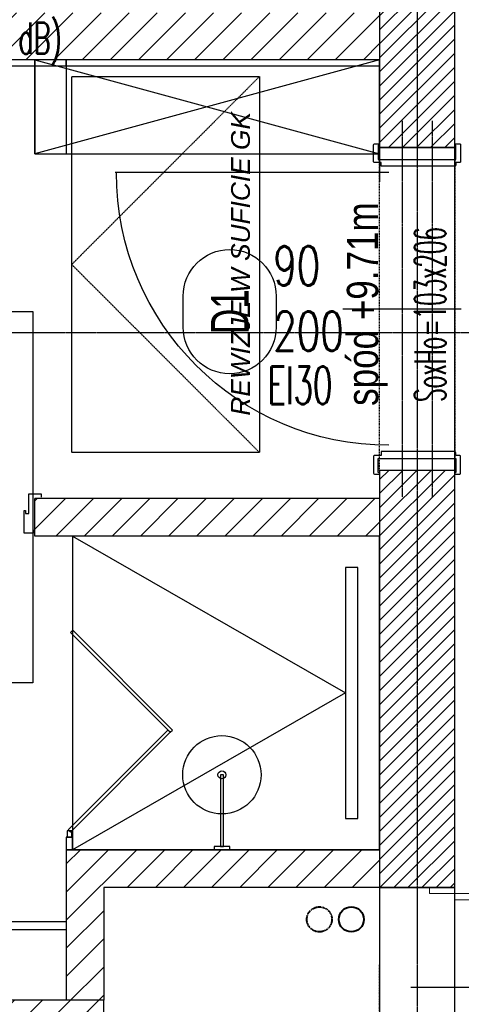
# Model space of a CAD drawing. Header units: millimetres. Extents: x 69081 to 158617, y -37521 to -9534.
# Tile 198 of 256: x 113706 to 113847, y -19423 to -19109. Entities that reach past the tile are written whole.
import ezdxf
from ezdxf.enums import TextEntityAlignment as Align

# ---------------------------------------------------------------- set-up
doc = ezdxf.new("R2010")
doc.units = ezdxf.units.MM
for name, pattern in [('DASHED', [0.75, 0.5, -0.25]), ('DO', [0.8, 0.6, -0.1, 0, -0.1]), ('DP', [0.5, 0.3, -0.2]), ('MP', [0.25, 0.15, -0.1])]:
    doc.linetypes.add(name, pattern=pattern)
for name, color, linetype in [('0_oświetlenie', 7, 'Continuous'), ('_A-opisy', 51, 'Continuous'), ('A-----SZ', 8, 'Continuous'), ('A-ARM', 8, 'Continuous'), ('A-MEB', 8, 'Continuous'), ('A-OKN', 3, 'Continuous'), ('A-OSI', 8, 'DO'), ('A-SCI', 7, 'Continuous'), ('A_GSA_GK', 2, 'Continuous'), ('AM DRZIW WEWN', 1, 'Continuous'), ('B-widok', 9, 'Continuous'), ('BA_drz', 7, 'Continuous'), ('BA_sym', 7, 'Continuous'), ('JS_OLKA KONSTR', 231, 'Continuous'), ('JS_p.poż.', 240, 'Continuous'), ('JS_PODCIĄGI', 1, 'DP'), ('Nadproża', 5, 'DO'), ('porta', 8, 'Continuous'), ('R-----OP', 1, 'Continuous')]:
    doc.layers.add(name, color=color, linetype=linetype)
for name, color, linetype, lineweight in [('_A-stolarka', 72, 'Continuous', 9), ('_A-ściany', 141, 'Continuous', 35), ('A-DRZ-SY', 7, 'Continuous', 25), ('IS_Grzejnik', 15, 'Continuous', 5), ('IS_Pion1', 7, 'Continuous', 5), ('OPIS', 7, 'Continuous', 25), ('SB_OTWORY DRZWI', 1, 'Continuous', 9)]:
    doc.layers.add(name, color=color, linetype=linetype, lineweight=lineweight)
doc.layers.add('IS_Działka (powrotna)', color=5, linetype='DASHED', lineweight=40, true_color=0x0000ff)
doc.styles.add('BIKTS', font='bikromsw.shx', dxfattribs={"width": 0.85})
doc.styles.add('Opisowy', font='arial.ttf')
doc.styles.add('ROMANS', font='romans.shx', dxfattribs={"height": 1})
doc.styles.add('SŁAWKA', font='simplex.shx', dxfattribs={"height": 12.5})
doc.styles.add('WYM--ROMANSSHX-08', font='ROMANS.SHX', dxfattribs={"width": 0.8})

# ---------------------------------------------------------------- blocks, each defined once
blk = doc.blocks.new('osie')
at = {"layer": 'A-OSI'}
for p, q in [((19748.6, -41234.89), (19748.6, -43485.44)), ((17978.8, -42047.43), (20818.3, -42047.43))]:
    blk.add_line(p, q, dxfattribs=at)
blk = doc.blocks.new('dr1h901')
at = {"color": 0}
blk.add_line((-0.5, 0), (-0.5, 1.005), dxfattribs=at)
at = {"color": 1}
blk.add_line((0, 0.1689), (0, -0.2655), dxfattribs=at)
blk.add_arc((-0.5, 0), 1, 0, 90, dxfattribs=at)
blk = doc.blocks.new('REWIZJE')
at = {"layer": '_A-opisy', "color": 40}
blk.add_line((28149.58, -31193.14), (28149.58, -31231.14), dxfattribs=at)
blk.add_line((28149.58, -31193.14), (28149.58, -31231.14), dxfattribs=at)
blk.add_circle((28149.59, -31181.14), 12, dxfattribs=at)
at = {"layer": '_A-stolarka'}
for p, q in [((28119.58, -31215.14), (28119.58, -31157.14)), ((28119.58, -31157.14), (28121.58, -31157.14)), ((28119.58, -31217.14), (28119.58, -31157.14)), ((28121.58, -31157.14), (28121.58, -31217.14)), ((28119.58, -31217.14), (28119.58, -31215.14)), ((28117.58, -31217.14), (28119.58, -31217.14)), ((28117.58, -31225.14), (28117.58, -31217.14)), ((28117.58, -31217.14), (28119.58, -31217.14)), ((28119.58, -31217.14), (28119.58, -31225.14)), ((28121.58, -31217.14), (28119.58, -31217.14)), ((28179.58, -31217.14), (28179.58, -31217.14)), ((28179.58, -31217.14), (28179.58, -31225.14)), ((28181.58, -31217.14), (28179.58, -31217.14)), ((28181.58, -31225.14), (28181.58, -31217.14)), ((28119.58, -31225.14), (28117.58, -31225.14)), ((28179.58, -31225.14), (28181.58, -31225.14))]:
    blk.add_line(p, q, dxfattribs=at)
blk.add_arc((28119.58, -31217.14), 60, 0, 90, dxfattribs=at)
at = {"layer": '_A-ściany', "linetype": 'Continuous'}
for p, q in [((28117.58, -31217.14), (28117.58, -31241.14)), ((28181.58, -31217.14), (28181.58, -31241.14))]:
    blk.add_line(p, q, dxfattribs=at)
at = {"layer": '_A-ściany', "lineweight": 5}
for p, q in [((28181.58, -31217.14), (28117.58, -31217.14)), ((28181.58, -31241.14), (28117.58, -31241.14))]:
    blk.add_line(p, q, dxfattribs=at)
at = {"layer": 'JS_PODCIĄGI', "color": 4}
for p, q in [((28157.08, -31241.14), (28142.08, -31241.14)), ((28142.08, -31241.14), (28157.08, -31241.14))]:
    blk.add_line(p, q, dxfattribs=at)
at = {"layer": '_A-opisy', "color": 40, "insert": (28121.24, -31172.97), "char_height": 16, "attachment_point": 1, "style": 'Opisowy'}
blk.add_mtext_dynamic_manual_height_columns('\\pxqc;R', width=57.9989, gutter_width=1, heights=[0], dxfattribs=at)
blk = doc.blocks.new('A$C04435ce7')
at = {"layer": 'Nadproża', "ltscale": 0.75}
for p, q in [((3144.33, 2173.87), (3144.33, 2053.87)), ((3153.91, 2173.87), (3153.91, 2053.87))]:
    blk.add_line(p, q, dxfattribs=at)
at = {"layer": 'OPIS', "insert": (3126.66, 2082.95), "char_height": 10, "width": 160, "attachment_point": 1, "rotation": 90, "style": 'WYM--ROMANSSHX-08'}
blk.add_mtext('{\\fArial|b0|i0|c238|p34;spód +9.71m}', dxfattribs=at)
blk = doc.blocks.new('symdrz')
blk.add_lwpolyline([(-10, -30, -1), (-10, 30), (10, 30, -1), (10, -30)], format="xyb", close=True)
at = {"style": 'BIKTS', "width": 0.8}
blk.add_attdef('SZERDRZ', text='', height=25, dxfattribs=at).set_placement((77.15, 8.8), align=Align.CENTER)
blk.add_attdef('SYMDRZ', text='', height=25, dxfattribs=at).set_placement((0, 0), align=Align.MIDDLE)
blk.add_attdef('WYSDRZ', text='', height=25, dxfattribs=at).set_placement((77.15, -9.49), align=Align.TOP_CENTER)
blk = doc.blocks.new('grzejniki pietro 2')
at = {"layer": 'IS_Działka (powrotna)', "ltscale": 0.03}
blk.add_circle((19781.97, -41659.21, 578.2), 4, dxfattribs=at)
at = {"layer": 'IS_Pion1', "color": 1, "lineweight": 40}
blk.add_circle((19792.17, -41659.21, 289.1), 4, dxfattribs=at)
blk = doc.blocks.new('A$C253e2aa0')
at = {"layer": 'B-widok', "color": 1, "linetype": 'MP'}
blk.add_lwpolyline([(0, 60), (120, 60), (120, 0), (0, 0), (0, 60)], dxfattribs=at)
at = {"layer": 'B-widok', "linetype": 'MP'}
blk.add_lwpolyline([(0, 0), (60, 60), (120, 0)], dxfattribs=at)
at = {"layer": 'R-----OP', "ltscale": 10, "insert": (11.78, 9.11, 36538.02), "char_height": 6, "width": 4709.9909, "attachment_point": 1, "style": 'SŁAWKA'}
blk.add_mtext('{\\fArial|b0|i1|c0|p34;REWIZJE W SUFICIE GK}', dxfattribs=at)
blk = doc.blocks.new('A$C40e4dba9')
at = {"layer": 'A-SCI', "color": 4}
for p, q in [((0, 0), (0, 24)), ((103, 0), (103, 24))]:
    blk.add_line(p, q, dxfattribs=at)
at = {"layer": 'JS_PODCIĄGI', "lineweight": -3}
for p, q in [((0, 24), (103, 24)), ((103, 0), (0, 0))]:
    blk.add_line(p, q, dxfattribs=at)
at = {"layer": 'AM DRZIW WEWN', "insert": (21.87, 12.86), "char_height": 10, "width": 61.9698, "attachment_point": 1, "style": 'ROMANS'}
blk.add_mtext('{\\W0.5;SoxHo=103x206}', dxfattribs=at)

msp = doc.modelspace()

# ---------------------------------------------------------------- hatches: boundary and pattern name
at = {"layer": 'A-----SZ'}
h = msp.add_hatch(dxfattribs=at)
h.set_pattern_fill('ANSI31', color=256, scale=2)
h.set_pattern_definition([(45, (77432.36, 11586.2524), (-4.4901281, 4.4901281), [])])
h.paths.add_polyline_path([(113616.1415, -18660.5941), (113604.1415, -18660.5941), (113604.1415, -18910.5941), (113625.1415, -18910.5941), (113625.1415, -18898.5941), (113616.1415, -18898.5941)])
h.paths.add_polyline_path([(113821.1415, -18696.5941), (113733.1415, -18696.5941), (113733.1415, -18660.5941), (113721.1415, -18660.5941), (113721.1415, -18708.5941), (113821.1415, -18708.5941)])
h.paths.add_polyline_path([(113821.1415, -18898.5941), (113728.1415, -18898.5941), (113728.1415, -18910.5941), (113821.1415, -18910.5941)])
h.paths.add_polyline_path([(113821.1415, -19106.5941), (113195.1415, -19106.5941), (113195.1415, -19121.5941), (113821.1415, -19121.5941)])
h.paths.add_polyline_path([(114646.1415, -19106.5941), (114020.1415, -19106.5941), (114020.1415, -19121.5941), (114646.1415, -19121.5941)])
h.paths.add_polyline_path([(114113.1945, -18898.5941), (114020.1415, -18898.5941), (114020.1415, -18910.5941), (114113.1945, -18910.5941)])
h.paths.add_polyline_path([(114237.1415, -18660.5941), (114225.1415, -18660.5941), (114225.1415, -18898.5941), (114216.1945, -18898.5941), (114216.1945, -18910.5941), (114237.1415, -18910.5941)])
h.paths.add_polyline_path([(114120.1415, -18660.5941), (114108.1415, -18660.5941), (114108.1415, -18696.5941), (114020.1415, -18696.5941), (114020.1415, -18708.5941), (114120.1415, -18708.5941)])
h.paths.add_polyline_path([(114128.1415, -19261.5941), (114020.1415, -19261.5941), (114020.1415, -19273.5941), (114128.1415, -19273.5941)])
h.paths.add_polyline_path([(114287.1415, -19261.5941), (114231.1415, -19261.5941), (114231.1415, -19273.5941), (114275.1415, -19273.5941), (114275.1415, -19421.5941), (114287.1415, -19421.5941)])
h.paths.add_polyline_path([(114646.1415, -19421.5941), (114108.1415, -19421.5941), (114108.1415, -19436.5941), (114646.1415, -19436.5941)])
h.paths.add_polyline_path([(114120.1415, -19373.5941), (114020.1415, -19373.5941), (114020.1415, -19385.5941), (114108.1415, -19385.5941), (114108.1415, -19421.5941), (114120.1415, -19421.5941)])
h.paths.add_polyline_path([(114120.1415, -19436.5941), (114108.1415, -19436.5941), (114108.1415, -19472.5941), (114020.1415, -19472.5941), (114020.1415, -19484.5941), (114120.1415, -19484.5941)])
h.paths.add_polyline_path([(113821.1415, -19373.5941), (113721.1415, -19373.5941), (113721.1415, -19421.5941), (113721.1415, -19484.5941), (113821.1415, -19484.5941), (113821.1415, -19472.5941), (113733.1415, -19472.5941), (113733.1415, -19421.5941), (113733.1415, -19385.5941), (113821.1415, -19385.5941)])
h.paths.add_polyline_path([(114130.1415, -19634.5941), (114020.1415, -19634.5941), (114020.1415, -19646.5941), (114130.1415, -19646.5941)])
h = msp.add_hatch(dxfattribs=at)
h.set_pattern_fill('ANSI31', color=256)
h.set_pattern_definition([(45, (84168.599, 860.3168), (-2.24506404, 2.24506402), [])])
h.paths.add_polyline_path([(113821.1415, -19095.5941), (113845.1415, -19095.5941), (113845.1415, -19149.5941), (113821.1415, -19149.5941)])
h = msp.add_hatch(dxfattribs=at)
h.set_pattern_fill('ANSI31', color=256)
h.set_pattern_definition([(45, (84168.599, 703.3168), (-2.24506404, 2.24506402), [])])
h.paths.add_polyline_path([(113821.1814, -19252.5941), (113845.1814, -19252.5941), (113845.1814, -19385.5849), (113821.1814, -19385.5849)])
h = msp.add_hatch(dxfattribs=at)
h.set_pattern_fill('ANSI31', color=256, scale=2)
h.set_pattern_definition([(45, (77432.36, 16085.3974), (-4.49012806, 4.49012806), [])])
h.paths.add_polyline_path([(113612.1415, -19261.5941), (113554.1415, -19261.5941), (113554.1415, -19421.5941), (113566.1415, -19421.5941), (113566.1415, -19273.5941), (113612.1415, -19273.5941)])
h.paths.add_polyline_path([(113821.1415, -19261.5941), (113711.1415, -19261.5941), (113711.1415, -19273.5941), (113821.1415, -19273.5941)])
h.paths.add_polyline_path([(113733.1415, -19421.5941), (113195.1415, -19421.5941), (113195.1415, -19436.5941), (113733.1415, -19436.5941)])
h.paths.add_polyline_path([(113558.6415, -19860.5747), (113546.6415, -19860.5736), (113546.6415, -19940.5941), (113486.6415, -19940.5941), (113486.6415, -19952.5941), (113558.6415, -19952.5941)], flags=17)
h.paths.add_polyline_path([(113821.1415, -20081.5941), (113486.6415, -20081.5941), (113486.6415, -19860.5681), (113471.6415, -19860.5668), (113471.6415, -20351.5941), (113486.6415, -20351.5941), (113486.6415, -20096.5941), (113821.1415, -20096.5941)])
h.paths.add_polyline_path([(113471.6415, -20181.5941), (113219.6415, -20181.5941), (113219.6415, -20203.5941), (113231.6415, -20203.5941), (113231.6415, -20193.5941), (113471.6415, -20193.5941)])
h.paths.add_polyline_path([(113471.6415, -20303.5941), (113371.6415, -20303.5941), (113371.6415, -20351.5941), (113383.6415, -20351.5941), (113383.6415, -20315.5941), (113471.6415, -20315.5941)])
h.paths.add_polyline_path([(113231.6415, -20313.5941), (113231.6415, -20302.5941), (113219.6415, -20302.5941), (113219.6415, -20351.5941), (113231.6415, -20351.5941)])
h.paths.add_polyline_path([(113031.1534, -19860.5269), (113016.1534, -19860.5255), (113016.2519, -20109.5941), (112955.2009, -20109.5941), (112955.2009, -20121.5941), (113016.2566, -20121.5941), (113016.2566, -20256.5941), (113031.3102, -20256.5941)])
h.paths.add_polyline_path([(112856.2009, -20109.5941), (112841.2009, -20109.5941), (112841.2009, -19860.5097), (112826.2009, -19860.5097), (112826.2009, -20120.3598), (112826.2009, -20121.5941), (112856.2009, -20121.5941)])
h.paths.add_polyline_path([(112722.6415, -20121.5941), (112727.2009, -20121.5941), (112727.2009, -20109.5941), (112710.6415, -20109.5941), (112710.6415, -20187.5941), (112612.6415, -20187.5941), (112612.6415, -20156.5941), (112612.6415, -20075.5941), (112600.6415, -20075.5941), (112600.6415, -20087.5941), (112600.6415, -20187.5941), (112410.6415, -20187.5941), (112410.6415, -20199.5941), (112445.6415, -20199.5941), (112445.6415, -20289.5941), (112410.6415, -20289.5941), (112410.6415, -19911.9298), (112395.6415, -19915.3929), (112395.6415, -20360.5941), (112410.6415, -20360.5941), (112410.6415, -20301.5941), (112445.6415, -20301.5941), (112445.6415, -20351.5941), (112457.6415, -20351.5941), (112457.6415, -20199.5941), (112600.6415, -20199.5941), (112600.6415, -20204.5941), (112612.6415, -20204.5941), (112612.6415, -20199.5941), (112722.6415, -20199.5941)])
h.paths.add_polyline_path([(112722.6415, -20298.5941), (112710.6415, -20298.5941), (112710.6415, -20303.5941), (112722.6415, -20303.5941)], flags=17)
h.paths.add_polyline_path([(112612.6415, -20303.5941), (112600.6415, -20303.5941), (112600.6415, -20351.5941), (112612.6415, -20351.5941)], flags=17)
h.paths.add_polyline_path([(112501.6415, -20075.5941), (112410.6415, -20075.5941), (112410.6415, -20087.5941), (112501.6415, -20087.5941)], flags=17)
h.paths.add_polyline_path([(113621.1415, -19860.5941), (113633.1415, -19860.5941), (113633.1415, -19860.5814), (113621.1415, -19860.5803)], flags=17)
h.paths.add_polyline_path([(113761.1415, -19860.5941), (113773.1415, -19860.5941), (113761.1415, -19860.593)], flags=17)
h.paths.add_polyline_path([(113773.1415, -19890.5941), (113773.1415, -19902.5941), (113821.1415, -19902.5941), (113821.1415, -19890.5941)], flags=17)
h.paths.add_polyline_path([(113016.2566, -20256.5941), (113016.2566, -20271.5941), (113016.4304, -20271.5941), (113016.4304, -20351.5941), (113031.3478, -20351.5941), (113031.3102, -20256.5941)])
h.paths.add_polyline_path([(112286.6415, -20375.5941), (112286.6415, -20360.5941), (112230.0579, -20360.5941), (112140.8553, -19974.2149), (112126.2397, -19977.5892), (112218.1264, -20375.5941)])
h.paths.add_polyline_path([(112389.6415, -20360.5941), (112389.6415, -20375.5941), (112445.6415, -20375.5941), (112445.6415, -20360.5941)])

# ---------------------------------------------------------------- linework, layer by layer
msp.add_lwpolyline([(111556.6836, -18844.1938), (111703.244, -18807.7598), (111981.0586, -20011.1069), (112126.2397, -19977.5892), (112217.3915, -20376.0176), (113845.1415, -20376.0176), (113845.1415, -18660.5941), (113996.1415, -18660.5941), (113996.1415, -20536.5941), (111947.4049, -20536.5941), (111556.4636, -18843.6979)])
at = {"layer": 'A-ARM'}
for points in [[(113821.1415, -19121.5941), (113711.1042, -19121.5941), (113711.1042, -19151.5941), (113821.1415, -19151.5941), (113821.1415, -19121.5941), (113711.1042, -19151.5941), (113711.1042, -19121.5941), (113821.1415, -19151.5941)], [(113723.1415, -19273.5941), (113810.2529, -19323.5941), (113723.1415, -19373.5941)]]:
    msp.add_lwpolyline(points, dxfattribs=at)
for points in [[(113821.1415, -19273.5941), (113723.1415, -19273.5941), (113723.1415, -19373.5941), (113821.1415, -19373.5941)], [(113814.2529, -19363.5941), (113814.2529, -19283.5941), (113810.2529, -19283.5941), (113810.2529, -19363.5941)]]:
    msp.add_lwpolyline(points, close=True, dxfattribs=at)
msp.add_circle((113770.8233, -19349.6944), 12.5, dxfattribs=at)
at = {"layer": 'A-MEB'}
for points in [[(113604.1415, -19121.5941), (113604.1415, -19123.5941), (113721.1415, -19123.5941), (113721.1415, -19121.5941)], [(113721.1415, -19121.5941), (113721.1415, -19151.5941), (113821.1415, -19151.5941), (113821.1415, -19121.5941)], [(113721.1415, -19121.5941), (113721.1415, -19123.5941), (113821.1415, -19123.5941), (113821.1415, -19121.5941)], [(113770.3233, -19372.5941), (113771.3233, -19372.5941), (113771.3233, -19349.6944), (113770.3233, -19349.6944)], [(113768.3233, -19373.5941), (113773.3233, -19373.5941), (113773.3233, -19372.5941), (113768.3233, -19372.5941)]]:
    msp.add_lwpolyline(points, close=True, dxfattribs=at)
msp.add_circle((113770.8233, -19349.6944), 1.2582, dxfattribs=at)
at = {"layer": 'A-OKN'}
for points in [[(113755.0219, -19335.4207), (113723.2021, -19303.6009), (113722.495, -19304.308), (113754.3148, -19336.1278)], [(113722.495, -19367.9477), (113754.3148, -19336.1278), (113753.6077, -19335.4207), (113721.7879, -19367.2405)], [(113722.8915, -19369.5941), (113722.8915, -19367.5941), (113721.3915, -19367.5941), (113721.3915, -19369.5941)], [(113723.1415, -19373.5941), (113723.1415, -19369.5941), (113721.1415, -19369.5941), (113721.1415, -19373.5941)]]:
    msp.add_lwpolyline(points, close=True, dxfattribs=at)
at = {"layer": 'A-SCI', "color": 5}
for p, q in [((113821.1415, -19121.5941), (113195.1415, -19121.5941)), ((113821.1415, -19261.5941), (113711.1415, -19261.5941)), ((113711.1415, -19273.5941), (113711.1415, -19261.5941)), ((113821.1415, -19273.5941), (113711.1415, -19273.5941)), ((113821.1415, -19373.5941), (113721.1415, -19373.5941)), ((113721.1415, -19373.5941), (113721.1415, -19421.5941)), ((113821.1415, -19385.5941), (113733.1415, -19385.5941)), ((113821.1415, -19385.5941), (113733.1415, -19385.5941)), ((113733.1415, -19385.5941), (113733.1415, -19421.5941)), ((113733.1415, -19421.5941), (113195.1415, -19421.5941)), ((113733.1415, -19421.5941), (113195.1415, -19421.5941))]:
    msp.add_line(p, q, dxfattribs=at)
at = {"layer": 'A-SCI', "color": 4}
msp.add_line((113821.1415, -19149.5941), (113845.1415, -19149.5941), dxfattribs=at)
msp.add_line((113821.1415, -19149.5941), (113845.1415, -19149.5941), dxfattribs=at)
msp.add_lwpolyline([(113845.1415, -19160.5941), (113845.1415, -19095.5941), (113821.1415, -19095.5941), (113821.1415, -19160.5941)], dxfattribs=at)
msp.add_lwpolyline([(113821.1415, -19656.5941), (113845.1415, -19656.5941), (113845.1415, -19252.5941), (113821.1415, -19252.5941)], close=True, dxfattribs=at)
at = {"layer": 'A-SCI', "color": 5}
msp.add_lwpolyline([(113733.1415, -19436.5941), (113733.1415, -19421.5941)], dxfattribs=at)
at = {"layer": 'A_GSA_GK'}
msp.add_line((113721.1415, -19396.5941), (113566.1415, -19396.5941), dxfattribs=at)
msp.add_line((113721.1415, -19396.5941), (113566.1415, -19396.5941), dxfattribs=at)
at = {"layer": 'A_GSA_GK', "color": 8}
msp.add_line((113721.1415, -19399.0941), (113566.1415, -19399.0941), dxfattribs=at)
msp.add_line((113721.1415, -19399.0941), (113566.1415, -19399.0941), dxfattribs=at)
at = {"layer": 'JS_PODCIĄGI', "lineweight": -3}
msp.add_line((113821.1415, -19140.5941), (113821.1415, -19149.5941), dxfattribs=at)
at = {"layer": 'porta'}
for points in [[(113845.5415, -19148.8941), (113845.1415, -19148.8941), (113845.1415, -19148.3941), (113846.7415, -19148.3941, -0.41421356), (113847.0415, -19148.6941), (113847.0415, -19154.0441, -0.36992408), (113846.7415, -19154.3941), (113845.5415, -19154.3941), (113845.5415, -19155.0941, -0.41421356), (113845.0415, -19155.5941), (113821.6915, -19155.5941), (113821.6915, -19154.3941), (113819.5415, -19154.3941, -0.45993492), (113819.2415, -19154.0441), (113819.2415, -19148.6941, -0.41421356), (113819.5415, -19148.3941), (113821.1415, -19148.3941), (113821.1415, -19148.8941), (113820.7415, -19148.8941), (113820.7415, -19153.3941), (113845.5415, -19153.3941), (113845.5415, -19148.8941), (113845.1415, -19148.8941)], [(113845.5415, -19148.8941), (113845.1415, -19148.8941), (113845.1415, -19148.3941), (113846.7415, -19148.3941, -0.41421356), (113847.0415, -19148.6941), (113847.0415, -19154.0441, -0.36992408), (113846.7415, -19154.3941), (113845.5415, -19154.3941), (113845.5415, -19155.0941, -0.41421356), (113845.0415, -19155.5941), (113821.6915, -19155.5941), (113821.6915, -19154.3941), (113819.5415, -19154.3941, -0.45993492), (113819.2415, -19154.0441), (113819.2415, -19148.6941, -0.41421356), (113819.5415, -19148.3941), (113821.1415, -19148.3941), (113821.1415, -19148.8941), (113820.7415, -19148.8941), (113820.7415, -19153.3941), (113845.5415, -19153.3941), (113845.5415, -19148.8941), (113845.1415, -19148.8941)], [(113845.5415, -19253.2941), (113845.1415, -19253.2941), (113845.1415, -19253.7941), (113846.7415, -19253.7941, 0.41421356), (113847.0415, -19253.4941), (113847.0415, -19248.1441, 0.36992408), (113846.7415, -19247.7941), (113845.5415, -19247.7941), (113845.5415, -19247.0941, 0.41421356), (113845.0415, -19246.5941), (113821.6915, -19246.5941), (113821.6915, -19247.7941), (113819.5415, -19247.7941, 0.45993492), (113819.2415, -19248.1441), (113819.2415, -19253.4941, 0.41421356), (113819.5415, -19253.7941), (113821.1415, -19253.7941), (113821.1415, -19253.2941), (113820.7415, -19253.2941), (113820.7415, -19248.7941), (113845.5415, -19248.7941), (113845.5415, -19253.2941), (113845.1415, -19253.2941)], [(113845.5415, -19253.2941), (113845.1415, -19253.2941), (113845.1415, -19253.7941), (113846.7415, -19253.7941, 0.41421356), (113847.0415, -19253.4941), (113847.0415, -19248.1441, 0.36992408), (113846.7415, -19247.7941), (113845.5415, -19247.7941), (113845.5415, -19247.0941, 0.41421356), (113845.0415, -19246.5941), (113821.6915, -19246.5941), (113821.6915, -19247.7941), (113819.5415, -19247.7941, 0.45993492), (113819.2415, -19248.1441), (113819.2415, -19253.4941, 0.41421356), (113819.5415, -19253.7941), (113821.1415, -19253.7941), (113821.1415, -19253.2941), (113820.7415, -19253.2941), (113820.7415, -19248.7941), (113845.5415, -19248.7941), (113845.5415, -19253.2941), (113845.1415, -19253.2941)]]:
    msp.add_lwpolyline(points, format="xyb", dxfattribs=at)
msp.add_lwpolyline([(113710.6415, -19271.5941), (113710.6415, -19272.5941), (113707.6415, -19272.5941), (113707.6415, -19265.3441), (113708.1415, -19265.3441), (113708.1415, -19266.3441), (113709.1415, -19266.3441), (113709.1415, -19260.0941), (113713.1415, -19260.0941), (113713.1415, -19260.0941), (113713.1415, -19261.0941)], dxfattribs=at)

# ---------------------------------------------------------------- block references
at = {"layer": 'A-DRZ-SY', "color": 4, "rotation": 270}
msp.add_blockref('REWIZJE', (145062.2809, 8731.9881), dxfattribs=at)
at = {"layer": 'A-SCI', "color": 4}
msp.add_blockref('osie', (94084.5456, 22838.835), dxfattribs=at)
at = {"layer": 'AM DRZIW WEWN'}
ref = msp.add_blockref('symdrz', (113773.3168, -19201.9522), dxfattribs=dict(at, xscale=0.4950000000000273, yscale=0.4950000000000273, zscale=0.4950000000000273, rotation=90))
ref.add_attrib('Symdrz', 'D1', dxfattribs={"layer": 'BA_sym', "height": 12, "rotation": 90, "style": 'BIKTS', "width": 0.7}).set_placement((113773.3168, -19201.9522), align=Align.MIDDLE_CENTER)
at = {"layer": 'B-widok', "rotation": 90}
msp.add_blockref('A$C253e2aa0', (113782.8695, -19246.9134, 1051.9), dxfattribs=at)
at = {"layer": 'BA_drz', "xscale": 87, "yscale": -87, "zscale": -87, "rotation": 270}
msp.add_blockref('dr1h901', (113824.1415, -19201.0941), dxfattribs=at)
at = {"layer": 'IS_Grzejnik'}
msp.add_blockref('grzejniki pietro 2', (94019.9764, 22263.4019, -289.1), dxfattribs=at)
at = {"layer": 'JS_OLKA KONSTR'}
msp.add_blockref('A$C04435ce7', (110684.0499, -21314.9635), dxfattribs=at)
at = {"layer": 'SB_OTWORY DRZWI', "rotation": 90}
msp.add_blockref('A$C40e4dba9', (113845.1415, -19252.5941), dxfattribs=at)

# ---------------------------------------------------------------- texts
at = {"layer": '0_oświetlenie', "linetype": 'Continuous', "insert": (113516.417, -19206.9631, 1), "char_height": 25, "width": 378.004849, "attachment_point": 2, "style": 'WYM--ROMANSSHX-08', "bg_fill": 16, "box_fill_scale": 1.2, "bg_fill_color": 257, "bg_fill_transparency": 0}
msp.add_mtext('\\Fsimplex.shx|c238;oświetlenie wg projektu powtarzalnego wnętrz \\Pmoduł 2C', dxfattribs=at)
at = {"layer": 'JS_p.poż.', "ltscale": 0.02, "insert": (113785.4131, -19219.4178), "char_height": 12, "width": 260.223155, "attachment_point": 1, "style": 'ROMANS'}
msp.add_mtext('{\\W0.6;EI30}', dxfattribs=at)
at = {"layer": 'R-----OP', "style": 'ROMANS'}
for s, insert, char_height, width, attachment_point in [('{\\W0.6;ŚCIANA DZIAŁOWA SILIKAT E15  RA1=50 dB (RA1norm=50 dB)}', (113719.6906, -19123.0706), 10, 360.981739, 9), ('{\\W0.6;ŚCIANA DZIAŁOWA SILIKAT E15  RA1=50 dB (RA1norm=50 dB)}', (113719.6906, -19123.0706), 10, 360.981739, 9), ('\\pxql;{\\W0.7; 90\\P 200\\P }', (113781.2115, -19181.1027), 12.5, 342.829506, 1)]:
    msp.add_mtext(s, dxfattribs=dict(at, insert=insert, char_height=char_height, width=width, attachment_point=attachment_point))

doc.saveas('drawing.dxf')
